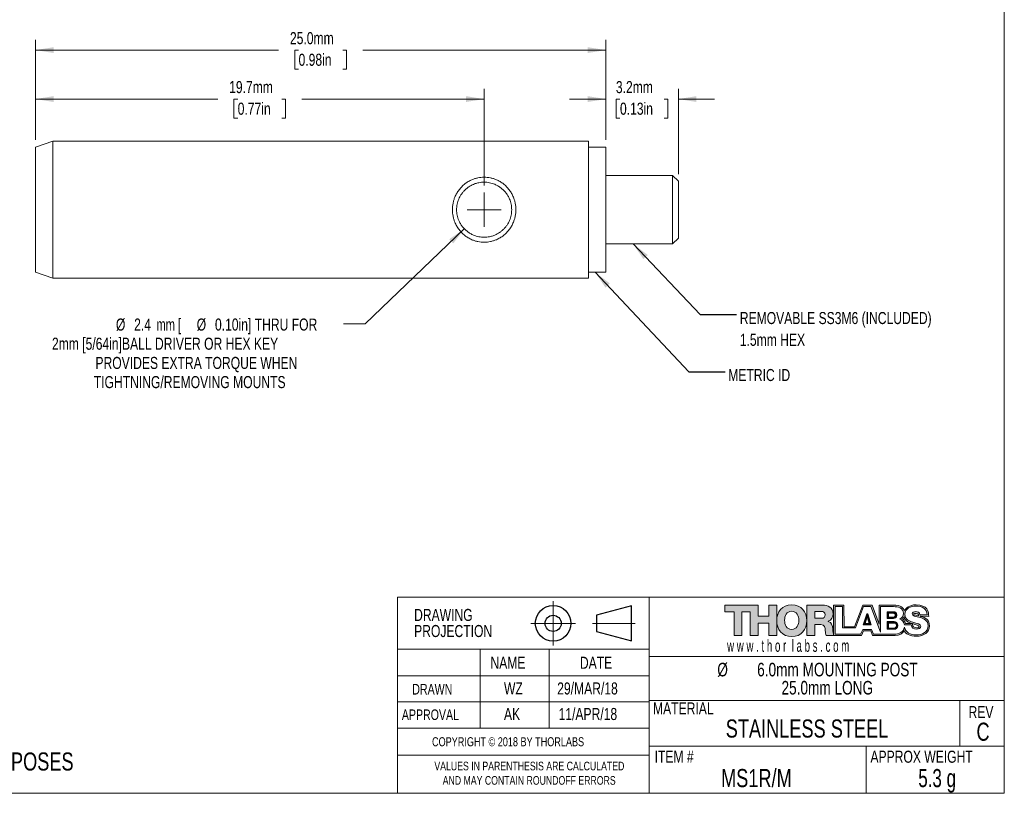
# Model space of a CAD drawing. Header units: millimetres. Extents: x 2 to 278, y 1 to 215.
# Tile 2 of 3: x 105 to 278, y 1 to 137. Entities that reach past the tile are written whole.
import ezdxf

# ---------------------------------------------------------------- set-up
doc = ezdxf.new("R2010")
doc.units = ezdxf.units.MM
doc.header["$PDSIZE"] = -1
doc.linetypes.add('CENTERX2', pattern=[20.32, 12.7, -2.54, 2.54, -2.54])
doc.styles.add('SLDTEXTSTYLE0', font='TXT', dxfattribs={"width": 0.75})
doc.styles.add('SLDTEXTSTYLE1', font='TXT', dxfattribs={"width": 0.6})
doc.styles.add('SLDTEXTSTYLE2', font='TXT', dxfattribs={"width": 0.7})
doc.styles.add('SLDTEXTSTYLE3', font='TXT', dxfattribs={"width": 0.6875})
doc.dimstyles.new('SLDDIMSTYLE1', dxfattribs={"dimtxt": 0.18, "dimasz": 3.175, "dimexe": 0, "dimexo": 0.0625, "dimgap": 0, "dimtad": 0, "dimtih": 1, "dimtoh": 1, "dimdec": 0, "dimrnd": 1e-09, "dimzin": 0, "dimdsep": 46, "dimtxsty": 'Standard', "dimsah": 1, "dimcen": 0.09, "dimadec": 0, "dimazin": 0, "dimtfac": 3.175, "dimtdec": 0, "dimtofl": 0, "dimtmove": 0, "dimatfit": 3, "dimfxl": 1, "dimfrac": 2, "dimtolj": 1, "dimtzin": 0, "dimarcsym": 0})
doc.dimstyles.new('SLDDIMSTYLE2', dxfattribs={"dimtxt": 2.116667, "dimasz": 3.175, "dimexe": 0, "dimexo": 0.0625, "dimgap": 0.529167, "dimtad": 0, "dimtih": 1, "dimtoh": 1, "dimdec": 1, "dimlfac": 0.25, "dimrnd": 1e-09, "dimzin": 4, "dimdsep": 46, "dimtxsty": 'SLDTEXTSTYLE0', "dimsah": 1, "dimcen": 0.09, "dimadec": 0, "dimazin": 1, "dimtfac": 1, "dimtdec": 1, "dimtofl": 0, "dimtmove": 0, "dimatfit": 3, "dimfxl": 1, "dimfrac": 2, "dimtolj": 1, "dimtzin": 12, "dimarcsym": 0})
doc.dimstyles.new('SLDDIMSTYLE3', dxfattribs={"dimtxt": 2.116667, "dimasz": 3.175, "dimexe": 0, "dimexo": 0.0625, "dimgap": 0.529167, "dimtad": 0, "dimtih": 1, "dimtoh": 1, "dimdec": 1, "dimlfac": 0.25, "dimrnd": 1e-09, "dimzin": 12, "dimdsep": 46, "dimtxsty": 'SLDTEXTSTYLE0', "dimsah": 1, "dimcen": 0.09, "dimadec": 0, "dimazin": 3, "dimtfac": 1, "dimtdec": 1, "dimtofl": 0, "dimtmove": 0, "dimatfit": 3, "dimfxl": 1, "dimfrac": 2, "dimtolj": 1, "dimtzin": 12, "dimarcsym": 0})
doc.dimstyles.new('SLDDIMSTYLE4', dxfattribs={"dimtxt": 2.116667, "dimasz": 3.175, "dimexe": 0, "dimexo": 0.0625, "dimgap": 0.529167, "dimtad": 0, "dimtih": 1, "dimtoh": 1, "dimdec": 1, "dimlfac": 0.25, "dimrnd": 1e-09, "dimzin": 12, "dimdsep": 46, "dimtxsty": 'SLDTEXTSTYLE0', "dimsah": 1, "dimcen": 0.09, "dimadec": 0, "dimazin": 3, "dimtfac": 1, "dimtdec": 1, "dimtmove": 0, "dimatfit": 0, "dimfxl": 1, "dimfrac": 2, "dimtolj": 1, "dimtzin": 12, "dimarcsym": 0})
doc.dimstyles.new('SLDDIMSTYLE5', dxfattribs={"dimtxt": 2.116667, "dimasz": 3.175, "dimexe": 0, "dimexo": 0.0625, "dimgap": 0.529167, "dimtad": 0, "dimtih": 1, "dimtoh": 1, "dimdec": 1, "dimlfac": 0.25, "dimrnd": 1e-09, "dimzin": 12, "dimdsep": 46, "dimtxsty": 'SLDTEXTSTYLE0', "dimsah": 1, "dimcen": 0, "dimadec": 0, "dimazin": 3, "dimtfac": 1, "dimtdec": 1, "dimtofl": 0, "dimtmove": 0, "dimatfit": 3, "dimfxl": 1, "dimfrac": 2, "dimtolj": 1, "dimtzin": 12, "dimarcsym": 0})

# ---------------------------------------------------------------- blocks, each defined once
blk = doc.blocks.new('THORLABS LOGO1')
at = {"linetype": 'Continuous'}
blk.add_hatch(color=7, dxfattribs=at).paths.add_polyline_path([(53.56, 28.7), (47.97, 28.7), (47.97, 45.26), (42.18, 45.26), (42.18, 28.7), (36.6, 28.7), (36.6, 45.26), (30.2, 45.26), (30.2, 50.05), (53.56, 50.05), (53.56, 42.27), (60.91, 42.27), (60.91, 50.05), (66.5, 50.05), (66.5, 28.7), (60.91, 28.7), (60.91, 37.49), (53.56, 37.49)], flags=0)
h = blk.add_hatch(color=7, dxfattribs=at)
edge = h.paths.add_edge_path(flags=0)
edge.add_spline(control_points=[(77.03, 50.19), (83.78, 50.2), (87.6, 45.28), (87.61, 39.09), (87.62, 32.9), (83.82, 27.96), (77.07, 27.95)], knot_values=[0, 0, 0, 0, 1, 1, 1, 2, 2, 2, 2], weights=[1, 1, 1, 1, 1, 1, 1], degree=3, periodic=0)
edge.add_spline(control_points=[(77.07, 27.95), (70.31, 27.96), (66.51, 32.9), (66.52, 39.09), (66.52, 39.1), (66.52, 39.11), (66.52, 39.13)], knot_values=[2, 2, 2, 2, 3, 3, 3, 3.002118, 3.002118, 3.002118, 3.002118], weights=[1, 1, 1, 1, 1, 1, 1], degree=3, periodic=0)
edge.add_spline(control_points=[(66.52, 39.13), (66.52, 45.27), (70.31, 50.18), (77.03, 50.19)], knot_values=[3.002118, 3.002118, 3.002118, 3.002118, 4, 4, 4, 4], weights=[1, 1, 1, 1], degree=3, periodic=0)
edge = h.paths.add_edge_path(flags=0)
edge.add_spline(control_points=[(77.03, 45.73), (73.43, 45.73), (72.05, 42.56), (72.05, 39.39)], knot_values=[2, 2, 2, 2, 3, 3, 3, 3], weights=[1, 1, 1, 1], degree=3, periodic=0)
edge.add_spline(control_points=[(72.05, 39.39), (72.05, 36.23), (73.43, 33.06), (77.03, 33.06)], knot_values=[3, 3, 3, 3, 4, 4, 4, 4], weights=[1, 1, 1, 1], degree=3, periodic=0)
edge.add_spline(control_points=[(77.03, 33.06), (80.64, 33.06), (82.02, 36.23), (82.02, 39.39)], knot_values=[0, 0, 0, 0, 1, 1, 1, 1], weights=[1, 1, 1, 1], degree=3, periodic=0)
edge.add_spline(control_points=[(82.02, 39.39), (82.02, 42.56), (80.64, 45.73), (77.03, 45.73)], knot_values=[1, 1, 1, 1, 2, 2, 2, 2], weights=[1, 1, 1, 1], degree=3, periodic=0)
h = blk.add_hatch(color=7, dxfattribs=at)
edge = h.paths.add_edge_path(flags=0)
edge.add_line((106.37, 29.72), (106.37, 28.7))
edge.add_line((106.37, 28.7), (101.19, 28.7))
edge.add_spline(control_points=[(101.19, 28.7), (100.71, 29.42), (100.62, 31.51), (100.56, 32.11)], knot_values=[7, 7, 7, 7, 8, 8, 8, 8], weights=[1, 1, 1, 1], degree=3, periodic=0)
edge.add_spline(control_points=[(100.56, 32.11), (100.41, 34.26), (100.05, 36.47), (97.44, 36.47)], knot_values=[8, 8, 8, 8, 9, 9, 9, 9], weights=[1, 1, 1, 1], degree=3, periodic=0)
edge.add_line((97.44, 36.47), (93.21, 36.47))
edge.add_line((93.21, 36.47), (93.21, 28.7))
edge.add_line((93.21, 28.7), (87.62, 28.7))
edge.add_line((87.62, 28.7), (87.62, 50.05))
edge.add_line((87.62, 50.05), (98.55, 50.05))
edge.add_spline(control_points=[(98.55, 50.05), (102.33, 50.05), (106.06, 48.34), (106.06, 44.04)], knot_values=[1, 1, 1, 1, 2, 2, 2, 2], weights=[1, 1, 1, 1], degree=3, periodic=0)
edge.add_spline(control_points=[(106.06, 44.04), (106.06, 41.73), (104.95, 39.55), (102.69, 38.69)], knot_values=[2, 2, 2, 2, 3, 3, 3, 3], weights=[1, 1, 1, 1], degree=3, periodic=0)
edge.add_line((102.69, 38.69), (102.69, 38.63))
edge.add_spline(control_points=[(102.69, 38.63), (104.98, 38.09), (105.64, 35.55), (105.82, 33.51)], knot_values=[4, 4, 4, 4, 5, 5, 5, 5], weights=[1, 1, 1, 1], degree=3, periodic=0)
edge.add_spline(control_points=[(105.82, 33.51), (105.88, 32.85), (106, 30.96), (106.37, 29.72)], knot_values=[5, 5, 5, 5, 5.740443, 5.740443, 5.740443, 5.740443], weights=[1, 1, 1, 1], degree=3, periodic=0)
edge = h.paths.add_edge_path(flags=0)
edge.add_line((97.65, 45.61), (93.21, 45.61))
edge.add_line((93.21, 45.61), (93.21, 40.8))
edge.add_line((93.21, 40.8), (97.89, 40.8))
edge.add_spline(control_points=[(97.89, 40.8), (99.57, 40.8), (100.47, 41.7), (100.47, 43.31)], knot_values=[1, 1, 1, 1, 2, 2, 2, 2], weights=[1, 1, 1, 1], degree=3, periodic=0)
edge.add_spline(control_points=[(100.47, 43.31), (100.47, 44.9), (99.21, 45.61), (97.65, 45.61)], knot_values=[2, 2, 2, 2, 3, 3, 3, 3], weights=[1, 1, 1, 1], degree=3, periodic=0)
h = blk.add_hatch(color=7, dxfattribs=at)
edge = h.paths.add_edge_path(flags=0)
edge.add_spline(control_points=[(149.68, 28.76), (152.52, 28.81), (155.17, 30.16), (155.98, 32.14)], knot_values=[19, 19, 19, 19, 20, 20, 20, 20], weights=[1, 1, 1, 1], degree=3, periodic=0)
edge.add_spline(control_points=[(155.98, 32.14), (156.75, 30.16), (159.42, 28.16), (164.59, 28.16)], knot_values=[20, 20, 20, 20, 21, 21, 21, 21], weights=[1, 1, 1, 1], degree=3, periodic=0)
edge.add_spline(control_points=[(164.59, 28.16), (169.77, 28.16), (173.62, 31.31), (173.62, 35.45)], knot_values=[21, 21, 21, 21, 22, 22, 22, 22], weights=[1, 1, 1, 1], degree=3, periodic=0)
edge.add_spline(control_points=[(173.62, 35.45), (173.62, 39.66), (171.19, 41.16), (167.34, 42.17)], knot_values=[22, 22, 22, 22, 23, 23, 23, 23], weights=[1, 1, 1, 1], degree=3, periodic=0)
edge.add_spline(control_points=[(167.34, 42.17), (167.28, 42.18), (167.24, 42.2), (167.19, 42.21)], knot_values=[0, 0, 0, 0, 1, 1, 1, 1], weights=[1, 1, 1, 1], degree=3, periodic=0)
edge.add_line((167.19, 42.21), (173.07, 42.17))
edge.add_spline(control_points=[(173.07, 42.17), (173.07, 45.27), (172.46, 50.25), (164.19, 50.25)], knot_values=[2, 2, 2, 2, 3, 3, 3, 3], weights=[1, 1, 1, 1], degree=3, periodic=0)
edge.add_spline(control_points=[(164.19, 50.25), (159.36, 50.25), (156.98, 47.9), (156.02, 46.19)], knot_values=[3, 3, 3, 3, 4, 4, 4, 4], weights=[1, 1, 1, 1], degree=3, periodic=0)
edge.add_spline(control_points=[(156.02, 46.19), (155.12, 47.9), (154.59, 50.05), (147.73, 50.05)], knot_values=[4, 4, 4, 4, 5, 5, 5, 5], weights=[1, 1, 1, 1], degree=3, periodic=0)
edge.add_line((147.73, 50.05), (138.3, 50.05))
edge.add_line((138.3, 50.05), (138.3, 36.75))
edge.add_line((138.3, 36.75), (133.38, 50.05))
edge.add_line((133.38, 50.05), (126.78, 50.05))
edge.add_line((126.78, 50.05), (121.04, 34.84))
edge.add_line((121.04, 34.84), (113.73, 34.79))
edge.add_line((113.73, 34.79), (113.64, 50.05))
edge.add_line((113.64, 50.05), (106.38, 50.05))
edge.add_line((106.38, 50.05), (106.37, 28.7))
edge.add_line((106.37, 28.7), (126.07, 28.76))
edge.add_line((126.07, 28.76), (127.34, 31.91))
edge.add_line((127.34, 31.91), (132.52, 31.91))
edge.add_line((132.52, 31.91), (133.73, 28.76))
edge.add_line((133.73, 28.76), (149.68, 28.76))
edge = h.paths.add_edge_path(flags=0)
edge.add_spline(control_points=[(164.24, 44.24), (165.39, 44.21), (165.75, 43.97), (165.86, 43.28)], knot_values=[2, 2, 2, 2, 3, 3, 3, 3], weights=[1, 1, 1, 1], degree=3, periodic=0)
edge.add_spline(control_points=[(165.86, 43.28), (165.91, 43), (165.91, 42.83), (165.91, 42.47)], knot_values=[3, 3, 3, 3, 4, 4, 4, 4], weights=[1, 1, 1, 1], degree=3, periodic=0)
edge.add_spline(control_points=[(165.91, 42.47), (163.24, 43.15), (162.51, 43.26), (162.51, 43.83)], knot_values=[0, 0, 0, 0, 1, 1, 1, 1], weights=[1, 1, 1, 1], degree=3, periodic=0)
edge.add_spline(control_points=[(162.51, 43.83), (162.51, 44.09), (163.68, 44.26), (164.24, 44.24)], knot_values=[1, 1, 1, 1, 2, 2, 2, 2], weights=[1, 1, 1, 1], degree=3, periodic=0)
edge = h.paths.add_edge_path(flags=0)
edge.add_spline(control_points=[(166.33, 35.1), (166.09, 34.16), (165.4, 33.89), (163.61, 34.38)], knot_values=[4, 4, 4, 4, 5, 5, 5, 5], weights=[1, 1, 1, 1], degree=3, periodic=0)
edge.add_spline(control_points=[(163.61, 34.38), (161.73, 34.9), (161.7, 35.93), (161.7, 37.09)], knot_values=[5, 5, 5, 5, 6, 6, 6, 6], weights=[1, 1, 1, 1], degree=3, periodic=0)
edge.add_spline(control_points=[(161.7, 37.09), (164.07, 36.41), (166.45, 35.6), (166.33, 35.1)], knot_values=[3, 3, 3, 3, 4, 4, 4, 4], weights=[1, 1, 1, 1], degree=3, periodic=0)
edge = h.paths.add_edge_path(flags=0)
edge.add_spline(control_points=[(148.33, 48.99), (151.65, 49.04), (155.3, 48.18), (155.3, 44.17)], knot_values=[16, 16, 16, 16, 17, 17, 17, 17], weights=[1, 1, 1, 1], degree=3, periodic=0)
edge.add_spline(control_points=[(155.3, 44.17), (155.3, 42.45), (154.27, 41.05), (152.76, 40.3)], knot_values=[17, 17, 17, 17, 18, 18, 18, 18], weights=[1, 1, 1, 1], degree=3, periodic=0)
edge.add_spline(control_points=[(152.76, 40.3), (154.66, 39.75), (155.88, 38.19), (156.06, 36.23)], knot_values=[18, 18, 18, 18, 19, 19, 19, 19], weights=[1, 1, 1, 1], degree=3, periodic=0)
edge.add_line((156.06, 36.23), (160.86, 36.23))
edge.add_spline(control_points=[(160.86, 36.23), (160.97, 33.97), (162.37, 33.25), (164.51, 33.25)], knot_values=[20, 20, 20, 20, 21, 21, 21, 21], weights=[1, 1, 1, 1], degree=3, periodic=0)
edge.add_spline(control_points=[(164.51, 33.25), (166.02, 33.25), (167.59, 33.79), (167.59, 35.21)], knot_values=[21, 21, 21, 21, 22, 22, 22, 22], weights=[1, 1, 1, 1], degree=3, periodic=0)
edge.add_spline(control_points=[(167.59, 35.21), (167.59, 36.91), (164.83, 37.23), (162.05, 38.01)], knot_values=[22, 22, 22, 22, 23, 23, 23, 23], weights=[1, 1, 1, 1], degree=3, periodic=0)
edge.add_spline(control_points=[(162.05, 38.01), (159.29, 38.79), (156.4, 40.03), (156.4, 43.55)], knot_values=[23, 23, 23, 23, 24, 24, 24, 24], weights=[1, 1, 1, 1], degree=3, periodic=0)
edge.add_spline(control_points=[(156.4, 43.55), (156.4, 47.75), (160.64, 49.39), (164.26, 49.39)], knot_values=[24, 24, 24, 24, 25, 25, 25, 25], weights=[1, 1, 1, 1], degree=3, periodic=0)
edge.add_spline(control_points=[(164.26, 49.39), (168.1, 49.39), (171.97, 47.54), (171.99, 43.2)], knot_values=[25, 25, 25, 25, 26, 26, 26, 26], weights=[1, 1, 1, 1], degree=3, periodic=0)
edge.add_line((171.99, 43.2), (166.97, 43.2))
edge.add_spline(control_points=[(166.97, 43.2), (167.05, 44.95), (165.4, 45.52), (163.86, 45.52)], knot_values=[27, 27, 27, 27, 28, 28, 28, 28], weights=[1, 1, 1, 1], degree=3, periodic=0)
edge.add_spline(control_points=[(163.86, 45.52), (162.78, 45.52), (161.43, 45.14), (161.43, 43.88)], knot_values=[28, 28, 28, 28, 29, 29, 29, 29], weights=[1, 1, 1, 1], degree=3, periodic=0)
edge.add_spline(control_points=[(161.43, 43.88), (161.43, 42.4), (164.21, 42.13), (167.02, 41.35)], knot_values=[29, 29, 29, 29, 30, 30, 30, 30], weights=[1, 1, 1, 1], degree=3, periodic=0)
edge.add_spline(control_points=[(167.02, 41.35), (169.8, 40.57), (172.61, 39.27), (172.61, 35.8)], knot_values=[30, 30, 30, 30, 31, 31, 31, 31], weights=[1, 1, 1, 1], degree=3, periodic=0)
edge.add_spline(control_points=[(172.61, 35.8), (172.61, 30.93), (168.45, 29.12), (164.21, 29.12)], knot_values=[31, 31, 31, 31, 32, 32, 32, 32], weights=[1, 1, 1, 1], degree=3, periodic=0)
edge.add_spline(control_points=[(164.21, 29.12), (160.29, 29.12), (156.78, 30.89), (156, 34.65)], knot_values=[0, 0, 0, 0, 1, 1, 1, 1], weights=[1, 1, 1, 1], degree=3, periodic=0)
edge.add_spline(control_points=[(156, 34.65), (155.49, 30.98), (152.35, 29.7), (148.57, 29.7)], knot_values=[1, 1, 1, 1, 2, 2, 2, 2], weights=[1, 1, 1, 1], degree=3, periodic=0)
edge.add_line((148.57, 29.7), (134.47, 29.7))
edge.add_line((134.47, 29.7), (133.03, 32.97))
edge.add_line((133.03, 32.97), (126.8, 32.97))
edge.add_line((126.8, 32.97), (125.34, 29.72))
edge.add_line((125.34, 29.72), (107.51, 29.72))
edge.add_line((107.51, 29.72), (107.51, 48.99))
edge.add_line((107.51, 48.99), (112.53, 48.99))
edge.add_line((112.53, 48.99), (112.53, 34.08))
edge.add_line((112.53, 34.08), (121.78, 34.08))
edge.add_line((121.78, 34.08), (127.39, 48.99))
edge.add_line((127.39, 48.99), (132.5, 48.99))
edge.add_line((132.5, 48.99), (139.3, 31.03))
edge.add_line((139.3, 31.03), (139.3, 48.99))
edge.add_line((139.3, 48.99), (148.33, 48.99))
edge = h.paths.add_edge_path(flags=0)
edge.add_spline(control_points=[(156.71, 37.13), (156.71, 38.59), (155.45, 39.85), (154.65, 40.38)], knot_values=[8, 8, 8, 8, 9, 9, 9, 9], weights=[1, 1, 1, 1], degree=3, periodic=0)
edge.add_spline(control_points=[(154.65, 40.38), (155.05, 40.84), (155.65, 41.31), (155.85, 42.11)], knot_values=[9, 9, 9, 9, 10, 10, 10, 10], weights=[1, 1, 1, 1], degree=3, periodic=0)
edge.add_spline(control_points=[(155.85, 42.11), (155.85, 39.85), (157.97, 38.12), (160.63, 37.39)], knot_values=[10, 10, 10, 10, 11, 11, 11, 11], weights=[1, 1, 1, 1], degree=3, periodic=0)
edge.add_spline(control_points=[(160.63, 37.39), (160.94, 37.31), (161.26, 37.22), (161.57, 37.13)], knot_values=[0, 0, 0, 0, 1, 1, 1, 1], weights=[1, 1, 1, 1], degree=3, periodic=0)
edge.add_line((161.57, 37.13), (156.71, 37.13))
h = blk.add_hatch(color=7, dxfattribs=at)
h.paths.add_polyline_path([(130.37, 43.91), (132.81, 36.2), (127.07, 36.2), (129.59, 43.91)], flags=0)
h.paths.add_polyline_path([(128.42, 37.23), (131.39, 37.23), (129.93, 41.88)], flags=0)
h = blk.add_hatch(color=7, dxfattribs=at)
edge = h.paths.add_edge_path(flags=0)
edge.add_spline(control_points=[(150.72, 43.01), (150.72, 41.27), (149.35, 40.69), (148.36, 40.69)], knot_values=[2, 2, 2, 2, 3, 3, 3, 3], weights=[1, 1, 1, 1], degree=3, periodic=0)
edge.add_line((148.36, 40.69), (143.88, 40.69))
edge.add_line((143.88, 40.69), (143.88, 45.36))
edge.add_line((143.88, 45.36), (148.36, 45.36))
edge.add_spline(control_points=[(148.36, 45.36), (149.57, 45.36), (150.72, 44.78), (150.72, 43.01)], knot_values=[1, 1, 1, 1, 2, 2, 2, 2], weights=[1, 1, 1, 1], degree=3, periodic=0)
edge = h.paths.add_edge_path(flags=0)
edge.add_line((144.86, 44.33), (144.86, 41.64))
edge.add_line((144.86, 41.64), (147.98, 41.64))
edge.add_spline(control_points=[(147.98, 41.64), (148.68, 41.64), (149.63, 41.97), (149.63, 42.98)], knot_values=[2, 2, 2, 2, 3, 3, 3, 3], weights=[1, 1, 1, 1], degree=3, periodic=0)
edge.add_spline(control_points=[(149.63, 42.98), (149.63, 44), (148.83, 44.33), (147.98, 44.33)], knot_values=[3, 3, 3, 3, 4, 4, 4, 4], weights=[1, 1, 1, 1], degree=3, periodic=0)
edge.add_line((147.98, 44.33), (144.86, 44.33))
h = blk.add_hatch(color=7, dxfattribs=at)
edge = h.paths.add_edge_path(flags=0)
edge.add_spline(control_points=[(151.47, 35.75), (151.47, 33.75), (149.96, 33.08), (148.85, 33.08)], knot_values=[2, 2, 2, 2, 3, 3, 3, 3], weights=[1, 1, 1, 1], degree=3, periodic=0)
edge.add_line((148.85, 33.08), (143.88, 33.08))
edge.add_line((143.88, 33.08), (143.88, 38.46))
edge.add_line((143.88, 38.46), (148.85, 38.46))
edge.add_spline(control_points=[(148.85, 38.46), (150.2, 38.46), (151.47, 37.79), (151.47, 35.75)], knot_values=[1, 1, 1, 1, 2, 2, 2, 2], weights=[1, 1, 1, 1], degree=3, periodic=0)
edge = h.paths.add_edge_path(flags=0)
edge.add_line((144.84, 34), (148.57, 34))
edge.add_spline(control_points=[(148.57, 34), (149.4, 34), (150.53, 34.43), (150.53, 35.71)], knot_values=[2, 2, 2, 2, 3, 3, 3, 3], weights=[1, 1, 1, 1], degree=3, periodic=0)
edge.add_spline(control_points=[(150.53, 35.71), (150.53, 37.03), (149.58, 37.46), (148.57, 37.46)], knot_values=[3, 3, 3, 3, 4, 4, 4, 4], weights=[1, 1, 1, 1], degree=3, periodic=0)
edge.add_line((148.57, 37.46), (144.84, 37.46))
edge.add_line((144.84, 37.46), (144.84, 34))
at = {"color": 7, "linetype": 'Continuous', "lineweight": 0}
for p, q in [((30.2, 45.26), (30.2, 50.05)), ((30.2, 50.05), (53.56, 50.05)), ((53.56, 50.05), (53.56, 42.27)), ((60.91, 42.27), (60.91, 50.05)), ((60.91, 50.05), (66.5, 50.05)), ((66.5, 50.05), (66.5, 28.7)), ((87.62, 50.05), (98.55, 50.05)), ((87.62, 28.7), (87.62, 50.05)), ((106.38, 50.05), (106.37, 28.7)), ((113.64, 50.05), (106.38, 50.05)), ((107.51, 29.72), (107.51, 48.99)), ((107.51, 48.99), (112.53, 48.99)), ((112.53, 48.99), (112.53, 34.08)), ((113.73, 34.79), (113.64, 50.05)), ((126.78, 50.05), (121.04, 34.84)), ((121.78, 34.08), (127.39, 48.99)), ((133.38, 50.05), (126.78, 50.05)), ((127.39, 48.99), (132.5, 48.99)), ((132.5, 48.99), (139.3, 31.03)), ((138.3, 36.75), (133.38, 50.05)), ((147.73, 50.05), (138.3, 50.05)), ((138.3, 50.05), (138.3, 36.75)), ((139.3, 31.03), (139.3, 48.99)), ((139.3, 48.99), (148.33, 48.99)), ((36.6, 45.26), (30.2, 45.26)), ((36.6, 28.7), (36.6, 45.26)), ((47.97, 45.26), (42.18, 45.26)), ((42.18, 45.26), (42.18, 28.7)), ((47.97, 28.7), (47.97, 45.26)), ((53.56, 42.27), (60.91, 42.27)), ((97.65, 45.61), (93.21, 45.61)), ((93.21, 45.61), (93.21, 40.8)), ((127.07, 36.2), (129.59, 43.91)), ((129.93, 41.88), (128.42, 37.23)), ((129.59, 43.91), (130.37, 43.91)), ((131.39, 37.23), (129.93, 41.88)), ((130.37, 43.91), (132.81, 36.2)), ((143.88, 45.36), (148.36, 45.36)), ((143.88, 40.69), (143.88, 45.36)), ((144.86, 44.33), (144.86, 41.64)), ((147.98, 44.33), (144.86, 44.33)), ((144.86, 41.64), (147.98, 41.64)), ((171.99, 43.2), (166.97, 43.2)), ((167.19, 42.21), (173.07, 42.17)), ((60.91, 37.49), (53.56, 37.49)), ((53.56, 37.49), (53.56, 28.7)), ((60.91, 28.7), (60.91, 37.49)), ((93.21, 40.8), (97.89, 40.8)), ((97.44, 36.47), (93.21, 36.47)), ((93.21, 36.47), (93.21, 28.7)), ((102.69, 38.69), (102.69, 38.63)), ((121.04, 34.84), (113.73, 34.79)), ((132.81, 36.2), (127.07, 36.2)), ((128.42, 37.23), (131.39, 37.23)), ((148.36, 40.69), (143.88, 40.69)), ((143.88, 38.46), (148.85, 38.46)), ((143.88, 33.08), (143.88, 38.46)), ((144.84, 37.46), (144.84, 34)), ((148.57, 37.46), (144.84, 37.46)), ((156.06, 36.23), (160.86, 36.23)), ((161.57, 37.13), (156.71, 37.13)), ((42.18, 28.7), (36.6, 28.7)), ((53.56, 28.7), (47.97, 28.7)), ((66.5, 28.7), (60.91, 28.7)), ((93.21, 28.7), (87.62, 28.7)), ((106.37, 28.7), (101.19, 28.7)), ((106.37, 29.72), (106.37, 28.7)), ((106.37, 28.7), (126.07, 28.76)), ((125.34, 29.72), (107.51, 29.72)), ((112.53, 34.08), (121.78, 34.08)), ((126.8, 32.97), (125.34, 29.72)), ((126.07, 28.76), (127.34, 31.91)), ((133.03, 32.97), (126.8, 32.97)), ((127.34, 31.91), (132.52, 31.91)), ((132.52, 31.91), (133.73, 28.76)), ((134.47, 29.7), (133.03, 32.97)), ((133.73, 28.76), (149.68, 28.76)), ((148.57, 29.7), (134.47, 29.7)), ((148.85, 33.08), (143.88, 33.08)), ((144.84, 34), (148.57, 34))]:
    blk.add_line(p, q, dxfattribs=at)
at = {"color": 8, "linetype": 'Continuous', "lineweight": 0}
for points in [[(66.52, 39.13), (66.52, 45.27), (70.31, 50.18), (77.03, 50.19)], [(98.55, 50.05), (102.33, 50.05), (106.06, 48.34), (106.06, 44.04)], [(156.02, 46.19), (155.12, 47.9), (154.59, 50.05), (147.73, 50.05)], [(148.33, 48.99), (151.65, 49.04), (155.3, 48.18), (155.3, 44.17)], [(164.19, 50.25), (159.36, 50.25), (156.98, 47.9), (156.02, 46.19)], [(156.4, 43.55), (156.4, 47.75), (160.64, 49.39), (164.26, 49.39)], [(173.07, 42.17), (173.07, 45.27), (172.46, 50.25), (164.19, 50.25)], [(164.26, 49.39), (168.1, 49.39), (171.97, 47.54), (171.99, 43.2)], [(77.03, 45.73), (73.43, 45.73), (72.05, 42.56), (72.05, 39.39)], [(82.02, 39.39), (82.02, 42.56), (80.64, 45.73), (77.03, 45.73)], [(100.47, 43.31), (100.47, 44.9), (99.21, 45.61), (97.65, 45.61)], [(97.89, 40.8), (99.57, 40.8), (100.47, 41.7), (100.47, 43.31)], [(106.06, 44.04), (106.06, 41.73), (104.95, 39.55), (102.69, 38.69)], [(149.63, 42.98), (149.63, 44), (148.83, 44.33), (147.98, 44.33)], [(147.98, 41.64), (148.68, 41.64), (149.63, 41.97), (149.63, 42.98)], [(148.36, 45.36), (149.57, 45.36), (150.72, 44.78), (150.72, 43.01)], [(150.72, 43.01), (150.72, 41.27), (149.35, 40.69), (148.36, 40.69)], [(155.3, 44.17), (155.3, 42.45), (154.27, 41.05), (152.76, 40.3)], [(154.65, 40.38), (155.05, 40.84), (155.65, 41.31), (155.85, 42.11)], [(155.85, 42.11), (155.85, 39.85), (157.97, 38.12), (160.63, 37.39)], [(162.05, 38.01), (159.29, 38.79), (156.4, 40.03), (156.4, 43.55)], [(163.86, 45.52), (162.78, 45.52), (161.43, 45.14), (161.43, 43.88)], [(161.43, 43.88), (161.43, 42.4), (164.21, 42.13), (167.02, 41.35)], [(162.51, 43.83), (162.51, 44.09), (163.68, 44.26), (164.24, 44.24)], [(165.91, 42.47), (163.24, 43.15), (162.51, 43.26), (162.51, 43.83)], [(166.97, 43.2), (167.05, 44.95), (165.4, 45.52), (163.86, 45.52)], [(164.24, 44.24), (165.39, 44.21), (165.75, 43.97), (165.86, 43.28)], [(165.86, 43.28), (165.91, 43), (165.91, 42.83), (165.91, 42.47)], [(167.34, 42.17), (167.28, 42.18), (167.24, 42.2), (167.19, 42.21)], [(173.62, 35.45), (173.62, 39.66), (171.19, 41.16), (167.34, 42.17)], [(72.05, 39.39), (72.05, 36.23), (73.43, 33.06), (77.03, 33.06)], [(77.03, 33.06), (80.64, 33.06), (82.02, 36.23), (82.02, 39.39)], [(100.56, 32.11), (100.41, 34.26), (100.05, 36.47), (97.44, 36.47)], [(102.69, 38.63), (104.98, 38.09), (105.64, 35.55), (105.82, 33.51)], [(150.53, 35.71), (150.53, 37.03), (149.58, 37.46), (148.57, 37.46)], [(148.57, 34), (149.4, 34), (150.53, 34.43), (150.53, 35.71)], [(156, 34.65), (155.49, 30.98), (152.35, 29.7), (148.57, 29.7)], [(148.85, 38.46), (150.2, 38.46), (151.47, 37.79), (151.47, 35.75)], [(151.47, 35.75), (151.47, 33.75), (149.96, 33.08), (148.85, 33.08)], [(152.76, 40.3), (154.66, 39.75), (155.88, 38.19), (156.06, 36.23)], [(156.71, 37.13), (156.71, 38.59), (155.45, 39.85), (154.65, 40.38)], [(164.21, 29.12), (160.29, 29.12), (156.78, 30.89), (156, 34.65)], [(160.63, 37.39), (160.94, 37.31), (161.26, 37.22), (161.57, 37.13)], [(160.86, 36.23), (160.97, 33.97), (162.37, 33.25), (164.51, 33.25)], [(161.7, 37.09), (164.07, 36.41), (166.45, 35.6), (166.33, 35.1)], [(163.61, 34.38), (161.73, 34.9), (161.7, 35.93), (161.7, 37.09)], [(167.59, 35.21), (167.59, 36.91), (164.83, 37.23), (162.05, 38.01)], [(166.33, 35.1), (166.09, 34.16), (165.4, 33.89), (163.61, 34.38)], [(172.61, 35.8), (172.61, 30.93), (168.45, 29.12), (164.21, 29.12)], [(164.51, 33.25), (166.02, 33.25), (167.59, 33.79), (167.59, 35.21)], [(164.59, 28.16), (169.77, 28.16), (173.62, 31.31), (173.62, 35.45)], [(167.02, 41.35), (169.8, 40.57), (172.61, 39.27), (172.61, 35.8)], [(101.19, 28.7), (100.71, 29.42), (100.62, 31.51), (100.56, 32.11)], [(105.82, 33.51), (105.88, 32.85), (106, 30.96), (106.37, 29.72)], [(149.68, 28.76), (152.52, 28.81), (155.17, 30.16), (155.98, 32.14)], [(155.98, 32.14), (156.75, 30.16), (159.42, 28.16), (164.59, 28.16)]]:
    blk.add_open_spline(points, degree=3, dxfattribs=at)
for points, knots in [([(77.03, 50.19), (83.78, 50.2), (87.6, 45.28), (87.61, 39.09), (87.62, 32.9), (83.82, 27.96), (77.07, 27.95)], [0, 0, 0, 0, 1, 1, 1, 2, 2, 2, 2]), ([(77.07, 27.95), (70.31, 27.96), (66.51, 32.9), (66.52, 39.09), (66.52, 39.1), (66.52, 39.11), (66.52, 39.13)], [2, 2, 2, 2, 3, 3, 3, 3.002118, 3.002118, 3.002118, 3.002118])]:
    blk.add_open_spline(points, degree=3, knots=knots, dxfattribs=at)
blk = doc.blocks.new('Third Angle Projection Block')
at = {"color": 7, "linetype": 'CENTERX2', "lineweight": 0}
for p, q in [((101.48, 23.81), (101.48, 14.07)), ((96.6, 18.94), (106.35, 18.94)), ((110.14, 18.94), (119.45, 18.94))]:
    blk.add_line(p, q, dxfattribs=at)
at = {"color": 7, "linetype": 'Continuous', "lineweight": 30}
for p, q in [((118.62, 22.75), (111, 20.71)), ((118.62, 15.13), (118.62, 22.75)), ((111, 20.71), (111, 17.17)), ((111, 17.17), (118.62, 15.13))]:
    blk.add_line(p, q, dxfattribs=at)
for radius in [3.9, 1.77]:
    blk.add_circle((101.48, 18.94), radius, dxfattribs=at)
at = {"color": 7, "linetype": 'Continuous', "lineweight": 0}
blk.add_point((101.48, 18.94), dxfattribs=at)
blk = doc.blocks.new('SW_NOTE_0')
at = {"color": 0, "linetype": 'Continuous', "lineweight": 0, "char_height": 1.524, "attachment_point": 2, "style": 'SLDTEXTSTYLE0'}
for s, insert in [('VALUES IN PARENTHESIS ARE CALCULATED', (19.91, 1.96)), ('AND MAY CONTAIN ROUNDOFF ERRORS', (19.88, -0.56))]:
    blk.add_mtext(s, dxfattribs=dict(at, insert=insert))
blk = doc.blocks.new('SW_NOTE_1')
at = {"color": 0, "linetype": 'Continuous', "lineweight": 0, "char_height": 2.117, "attachment_point": 1, "style": 'SLDTEXTSTYLE0'}
for s, insert in [('DRAWING', (0, 2.73)), ('PROJECTION', (0, -0.09))]:
    blk.add_mtext(s, dxfattribs=dict(at, insert=insert))
blk = doc.blocks.new('SW_NOTE_2')
at = {"color": 0, "linetype": 'Continuous', "lineweight": 0, "char_height": 3.175, "attachment_point": 2, "style": 'SLDTEXTSTYLE0'}
for s, insert in [('FOR INFORMATION ONLY', (25.05, 4.09)), ('NOT FOR MANUFACTURING PURPOSES', (25.38, -0.14))]:
    blk.add_mtext(s, dxfattribs=dict(at, insert=insert))
blk = doc.blocks.new('SW_NOTE_3')
at = {"color": 0, "linetype": 'Continuous', "lineweight": 0, "attachment_point": 2, "style": 'SLDTEXTSTYLE0'}
for s, insert, char_height in [('%%c', (1.71, 3.07), 2.381), ('6.0mm MOUNTING POST', (21.83, 3.07), 2.3813), ('25.0mm LONG', (20.06, -0.11), 2.3813)]:
    blk.add_mtext(s, dxfattribs=dict(at, insert=insert, char_height=char_height))
blk = doc.blocks.new('_D_1')
at = {"color": 7, "linetype": 'Continuous', "lineweight": 0}
for p, q in [((108.19, 115.45), (108.19, 132.97)), ((208.16, 115.45), (208.16, 132.97)), ((108.19, 131.2), (150.8, 131.2)), ((154.3, 131.2), (153.65, 131.2)), ((153.65, 131.2), (153.65, 127.83)), ((162.05, 131.2), (162.7, 131.2)), ((162.7, 131.2), (162.7, 127.83)), ((208.16, 131.2), (165.55, 131.2)), ((153.65, 127.83), (154.3, 127.83)), ((162.7, 127.83), (162.05, 127.83))]:
    blk.add_line(p, q, dxfattribs=at)
for points in [[(108.19, 131.2), (111.36, 130.69), (111.36, 131.7)], [(208.16, 131.2), (204.99, 131.7), (204.99, 130.69)]]:
    blk.add_solid(points, dxfattribs=at)
at = {"color": 7, "linetype": 'Continuous', "lineweight": 0, "char_height": 2.117, "attachment_point": 1, "style": 'SLDTEXTSTYLE0'}
for s, insert in [('25.0mm', (152.79, 134.35)), ('0.98in', (154.3, 130.56))]:
    blk.add_mtext(s, dxfattribs=dict(at, insert=insert))
blk = doc.blocks.new('_D_2')
at = {"color": 7, "linetype": 'Continuous', "lineweight": 0}
for p, q in [((108.19, 115.45), (108.19, 124.39)), ((186.83, 107.48), (186.83, 124.39)), ((108.19, 122.61), (140.14, 122.61)), ((143.63, 122.61), (142.98, 122.61)), ((142.98, 122.61), (142.98, 119.25)), ((151.39, 122.61), (152.03, 122.61)), ((152.03, 122.61), (152.03, 119.25)), ((186.83, 122.61), (154.88, 122.61)), ((142.98, 119.25), (143.63, 119.25)), ((152.03, 119.25), (151.39, 119.25))]:
    blk.add_line(p, q, dxfattribs=at)
for points in [[(108.19, 122.61), (111.36, 122.1), (111.36, 123.12)], [(186.83, 122.61), (183.65, 123.12), (183.65, 122.1)]]:
    blk.add_solid(points, dxfattribs=at)
at = {"color": 7, "linetype": 'Continuous', "lineweight": 0, "char_height": 2.117, "attachment_point": 1, "style": 'SLDTEXTSTYLE0'}
for s, insert in [('19.7mm', (142.13, 125.77)), ('0.77in', (143.63, 121.98))]:
    blk.add_mtext(s, dxfattribs=dict(at, insert=insert))
blk = doc.blocks.new('_D_3')
at = {"color": 7, "linetype": 'Continuous', "lineweight": 0}
for p, q in [((208.16, 115.45), (208.16, 124.39)), ((220.86, 109.46), (220.86, 124.39)), ((208.16, 122.61), (201.81, 122.61)), ((210.63, 122.61), (209.99, 122.61)), ((209.99, 122.61), (209.99, 119.25)), ((218.39, 122.61), (219.03, 122.61)), ((219.03, 122.61), (219.03, 119.25)), ((220.86, 122.61), (227.21, 122.61)), ((209.99, 119.25), (210.63, 119.25)), ((219.03, 119.25), (218.39, 119.25))]:
    blk.add_line(p, q, dxfattribs=at)
for points in [[(208.16, 122.61), (204.99, 123.12), (204.99, 122.1)], [(220.86, 122.61), (224.04, 122.1), (224.04, 123.12)]]:
    blk.add_solid(points, dxfattribs=at)
at = {"color": 7, "linetype": 'Continuous', "lineweight": 0, "char_height": 2.117, "attachment_point": 1, "style": 'SLDTEXTSTYLE0'}
for s, insert in [('3.2mm', (209.91, 125.77)), ('0.13in', (210.63, 121.98))]:
    blk.add_mtext(s, dxfattribs=dict(at, insert=insert))
blk = doc.blocks.new('_D_4')
at = {"color": 7, "linetype": 'Continuous', "lineweight": 0}
for p, q in [((183.35, 99.86), (165.99, 83.17)), ((165.99, 83.17), (162.18, 83.17))]:
    blk.add_line(p, q, dxfattribs=at)
blk.add_solid([(183.35, 99.86), (180.71, 98.03), (181.41, 97.29)], dxfattribs=at)
at = {"color": 7, "linetype": 'Continuous', "lineweight": 0, "attachment_point": 1}
for s, insert, char_height, style in [('%%c', (122.29, 84.13), 2.117, 'SLDTEXTSTYLE0'), ('2.4', (125.48, 84.13), 2.117, 'SLDTEXTSTYLE0'), ('mm [', (129.39, 84.13), 2.117, 'SLDTEXTSTYLE3'), ('%%c', (136.45, 84.13), 2.117, 'SLDTEXTSTYLE0'), ('0.10in] THRU FOR', (139.65, 84.13), 2.1167, 'SLDTEXTSTYLE0'), ('2mm [5/64in]BALL DRIVER OR HEX KEY', (111.08, 80.77), 2.1167, 'SLDTEXTSTYLE0'), ('PROVIDES EXTRA TORQUE WHEN', (118.7, 77.4), 2.1167, 'SLDTEXTSTYLE0'), ('TIGHTNING/REMOVING MOUNTS', (118.41, 74.04), 2.1167, 'SLDTEXTSTYLE0')]:
    blk.add_mtext(s, dxfattribs=dict(at, insert=insert, char_height=char_height, style=style))
blk = doc.blocks.new('SW_NOTE_5')
at = {"color": 0, "linetype": 'Continuous', "lineweight": 0, "attachment_point": 1, "style": 'SLDTEXTSTYLE0'}
for s, insert, char_height in [('REMOVABLE SS3M6 (INCLUDED)', (0.59, 0.42), 2.1167), ('1.5mm HEX', (0.59, -3.4), 2.117)]:
    blk.add_mtext(s, dxfattribs=dict(at, insert=insert, char_height=char_height))
blk = doc.blocks.new('SW_CENTERMARKSYMBOL_1')
at = {"color": 0, "linetype": 'Continuous', "lineweight": 0}
for q in [(0, 3), (-3, 0), (0, -3), (3, 0)]:
    blk.add_line((0, 0), q, dxfattribs=at)

msp = doc.modelspace()

# ---------------------------------------------------------------- linework, layer by layer
at = {"color": 7, "linetype": 'Continuous', "lineweight": 0}
for p, q in [((277.99, 0.9), (277.99, 214.65)), ((111.24, 115.2), (108.19, 114.18)), ((108.19, 114.18), (108.19, 92.23)), ((205.11, 115.2), (111.24, 115.2)), ((111.24, 115.2), (111.24, 91.22)), ((205.11, 115.2), (205.11, 91.22)), ((208.16, 114.18), (205.11, 114.18)), ((208.16, 114.18), (208.16, 92.23)), ((219.85, 109.21), (208.16, 109.21)), ((220.86, 108.19), (219.85, 109.21)), ((219.85, 103.21), (219.85, 109.21)), ((220.86, 108.19), (220.86, 103.21)), ((219.85, 97.21), (219.85, 103.21)), ((220.86, 103.21), (220.86, 98.22)), ((208.16, 97.21), (219.85, 97.21)), ((219.85, 97.21), (220.86, 98.22)), ((108.19, 92.23), (111.24, 91.22)), ((205.11, 92.23), (208.16, 92.23)), ((111.24, 91.22), (205.11, 91.22)), ((277.99, 35.24), (277.99, 50.03)), ((171.63, 7.56), (171.63, 35.24)), ((171.63, 35.24), (215.74, 35.24)), ((215.74, 35.24), (215.74, 0.9)), ((215.74, 35.24), (277.99, 35.24)), ((171.63, 12.3), (171.63, 26.17)), ((171.63, 0.9), (171.63, 26.17)), ((215.74, 26.17), (171.63, 26.17)), ((186.13, 26.17), (186.13, 12.3)), ((198.21, 26.17), (198.21, 12.3)), ((215.74, 24.89), (277.99, 24.89)), ((215.74, 21.49), (171.63, 21.49)), ((215.74, 16.92), (171.63, 16.92)), ((215.74, 17.16), (277.99, 17.16)), ((270.17, 17.16), (270.17, 9.14)), ((215.74, 12.3), (171.63, 12.3)), ((171.63, 12.3), (171.63, 7.56)), ((215.74, 9.14), (277.99, 9.14)), ((253.75, 9.14), (253.75, 0.9)), ((171.63, 7.56), (215.74, 7.56)), ((277.99, 0.9), (1.58, 0.9))]:
    msp.add_line(p, q, dxfattribs=at)
for points, knots in [([(186.83, 108.91), (187.01, 108.9), (187.38, 108.89), (187.93, 108.8), (188.46, 108.66), (189.03, 108.45), (189.63, 108.15), (190.23, 107.74), (190.77, 107.25), (191.24, 106.7), (191.64, 106.08), (191.94, 105.47), (192.15, 104.89), (192.28, 104.34), (192.37, 103.78), (192.4, 103.21), (192.37, 102.65), (192.29, 102.08), (192.15, 101.54), (191.94, 100.95), (191.65, 100.34), (191.24, 99.72), (190.77, 99.17), (190.23, 98.68), (189.63, 98.27), (189.04, 97.97), (188.47, 97.75), (187.93, 97.62), (187.39, 97.53), (186.83, 97.5), (186.28, 97.53), (185.73, 97.61), (185.19, 97.75), (184.62, 97.96), (184.03, 98.27), (183.43, 98.68), (182.89, 99.16), (182.41, 99.72), (182.01, 100.33), (181.71, 100.94), (181.5, 101.53), (181.37, 102.07), (181.29, 102.63), (181.26, 103.2), (181.28, 103.77), (181.37, 104.33), (181.5, 104.88), (181.71, 105.47), (182.01, 106.08), (182.41, 106.7), (182.89, 107.25), (183.43, 107.74), (184.02, 108.15), (184.62, 108.45), (185.19, 108.66), (185.72, 108.8), (186.27, 108.89), (186.64, 108.9), (186.83, 108.91)], [0, 0, 0, 0, 0.015427, 0.0307978, 0.0463068, 0.0618199, 0.0824673, 0.1032709, 0.1240499, 0.1449417, 0.1658607, 0.1867155, 0.2025377, 0.2183225, 0.2340178, 0.249802, 0.2656922, 0.2814427, 0.2972144, 0.3130718, 0.334008, 0.3549876, 0.3758716, 0.3966697, 0.417463, 0.4380332, 0.4534744, 0.4690193, 0.4843922, 0.4997315, 0.5152349, 0.5308088, 0.546239, 0.5616573, 0.5823919, 0.6031362, 0.62397, 0.6448916, 0.6657404, 0.6867735, 0.702527, 0.7182121, 0.734001, 0.7498991, 0.7656567, 0.7814394, 0.7973311, 0.8130871, 0.8340849, 0.8550778, 0.8759303, 0.8968404, 0.9175447, 0.9381859, 0.9537557, 0.9691397, 0.9844938, 1, 1, 1, 1]), ([(186.83, 108.03), (186.67, 108.03), (186.34, 108.02), (185.92, 107.95), (185.56, 107.87), (185.26, 107.78), (184.91, 107.64), (184.53, 107.46), (184.13, 107.22), (183.76, 106.94), (183.41, 106.63), (183.1, 106.28), (182.82, 105.91), (182.57, 105.5), (182.37, 105.07), (182.21, 104.63), (182.09, 104.16), (182.02, 103.68), (181.99, 103.2), (182.02, 102.72), (182.09, 102.25), (182.21, 101.78), (182.39, 101.29), (182.64, 100.77), (182.99, 100.25), (183.41, 99.78), (183.88, 99.37), (184.4, 99.02), (184.92, 98.76), (185.41, 98.59), (185.87, 98.47), (186.35, 98.4), (186.83, 98.37), (187.31, 98.4), (187.73, 98.46), (188.09, 98.55), (188.4, 98.64), (188.74, 98.77), (189.12, 98.95), (189.52, 99.2), (189.9, 99.48), (190.24, 99.79), (190.56, 100.14), (190.84, 100.51), (191.08, 100.91), (191.29, 101.34), (191.45, 101.79), (191.57, 102.26), (191.64, 102.73), (191.66, 103.21), (191.64, 103.69), (191.56, 104.17), (191.45, 104.63), (191.27, 105.13), (191.01, 105.64), (190.66, 106.16), (190.25, 106.63), (189.78, 107.05), (189.26, 107.39), (188.74, 107.65), (188.25, 107.83), (187.78, 107.95), (187.31, 108.02), (186.99, 108.03), (186.83, 108.03)], [0, 0, 0, 0, 0.015625, 0.031101, 0.041356, 0.051724, 0.062328, 0.077974, 0.093577, 0.109275, 0.125062, 0.140736, 0.156414, 0.172176, 0.187808, 0.203403, 0.219085, 0.234625, 0.250122, 0.265758, 0.281305, 0.296784, 0.312376, 0.333095, 0.353791, 0.375065, 0.396156, 0.417168, 0.437839, 0.453391, 0.468951, 0.484648, 0.500271, 0.515727, 0.531223, 0.541587, 0.551969, 0.562482, 0.578033, 0.593708, 0.609466, 0.625121, 0.640794, 0.656563, 0.672213, 0.687823, 0.703518, 0.719081, 0.73459, 0.750218, 0.765742, 0.781196, 0.796774, 0.812434, 0.832977, 0.853737, 0.874985, 0.896009, 0.917094, 0.937675, 0.953323, 0.968962, 0.984455, 1, 1, 1, 1])]:
    msp.add_open_spline(points, degree=3, knots=knots, dxfattribs=at)

# ---------------------------------------------------------------- block references
for name, p in [('SW_CENTERMARKSYMBOL_1', (186.83, 103.21)), ('SW_NOTE_5', (231.04, 84.85)), ('SW_NOTE_1', (174.55, 30.48)), ('SW_NOTE_3', (226.91, 20.69)), ('SW_NOTE_2', (58.62, 8.18)), ('SW_NOTE_0', (174.84, 4.46))]:
    msp.add_blockref(name, p, dxfattribs=at)
at = {"color": 7, "linetype": 'Continuous'}
for name, p, xscale, yscale, zscale in [('Third Angle Projection Block', (117.73, 15.52), 0.8, 0.8, 0.8), ('THORLABS LOGO1', (221.47, 21.36), 0.25, 0.25, 0.25)]:
    msp.add_blockref(name, p, dxfattribs=dict(at, xscale=xscale, yscale=yscale, zscale=zscale))

# ---------------------------------------------------------------- texts
at = {"color": 7, "linetype": 'Continuous', "lineweight": 0}
for s, insert, char_height, attachment_point, style in [('METRIC ID', (229.61, 75.28), 2.117, 1, 'SLDTEXTSTYLE0'), ('w w w . t h o r  l a b s . c o m', (229.4, 27.8), 2.1167, 1, 'SLDTEXTSTYLE1'), ('NAME', (187.93, 24.82), 2.117, 1, 'SLDTEXTSTYLE0'), ('DATE', (203.61, 24.82), 2.117, 1, 'SLDTEXTSTYLE0'), ('DRAWN', (174.23, 20.05), 1.852, 1, 'SLDTEXTSTYLE0'), ('WZ', (190.3, 20.32), 2.117, 1, 'SLDTEXTSTYLE0'), ('29/MAR/18', (199.63, 20.32), 2.117, 1, 'SLDTEXTSTYLE0'), ('APPROVAL', (172.4, 15.58), 1.852, 1, 'SLDTEXTSTYLE0'), ('AK', (190.3, 15.84), 2.117, 1, 'SLDTEXTSTYLE0'), ('11/APR/18', (199.87, 15.84), 2.117, 1, 'SLDTEXTSTYLE0'), ('MATERIAL', (216.42, 16.82), 2.117, 1, 'SLDTEXTSTYLE0'), ('REV', (271.72, 16.17), 2.117, 1, 'SLDTEXTSTYLE0'), ('STAINLESS STEEL', (243.41, 13.82), 3.175, 2, 'SLDTEXTSTYLE0'), ('C', (274.26, 13.26), 3.17, 2, 'SLDTEXTSTYLE0'), ('COPYRIGHT © 2018 BY THORLABS', (177.69, 10.71), 1.5875, 1, 'SLDTEXTSTYLE0'), ('ITEM #', (216.7, 8.35), 2.117, 1, 'SLDTEXTSTYLE0'), ('APPROX WEIGHT', (254.53, 8.35), 2.1167, 1, 'SLDTEXTSTYLE0'), ('MS1R/M', (234.54, 5.13), 3.175, 2, 'SLDTEXTSTYLE0'), ('5.3 g', (266.22, 5.13), 3.175, 2, 'SLDTEXTSTYLE2')]:
    msp.add_mtext(s, dxfattribs=dict(at, insert=insert, char_height=char_height, attachment_point=attachment_point, style=style))

# ---------------------------------------------------------------- dimensions: what is measured, and where the dimension line sits
for base, p1, p2, dimstyle, picture, middle in [((208.16, 131.2), (108.19, 114.18), (208.16, 114.18), 'SLDDIMSTYLE2', '_D_1', (158.18, 131.2)), ((186.83, 122.61), (108.19, 114.18), (186.83, 106.21), 'SLDDIMSTYLE3', '_D_2', (147.51, 122.61)), ((208.16, 122.61), (220.86, 108.19), (208.16, 114.18), 'SLDDIMSTYLE4', '_D_3', (214.51, 122.61))]:
    dim = msp.add_linear_dim(base=base, p1=p1, p2=p2, dimstyle=dimstyle, dxfattribs=at)
    dim.commit()
    dim.dimension.update_dxf_attribs({"geometry": picture, "text_midpoint": middle, "dimtype": 160})
dim = msp.add_diameter_dim_2p(p1=(190.3, 106.55), p2=(183.35, 99.86), text='<>mm [%%c0.10in] THRU FOR\\P2mm [5/64in]BALL DRIVER OR HEX KEY\\PPROVIDES EXTRA TORQUE WHEN\\PTIGHTNING/REMOVING MOUNTS', dimstyle='SLDDIMSTYLE5', dxfattribs=at)
dim.commit()
dim.dimension.update_dxf_attribs({"geometry": '_D_4', "text_midpoint": (136.63, 83.17), "dimtype": 163})

# ---------------------------------------------------------------- leaders
for points in [[(212.93, 97.21), (224.69, 84.85), (231.04, 84.85)], [(206.29, 92.23), (222.71, 74.8), (229.06, 74.8)]]:
    msp.add_leader(points, dimstyle='SLDDIMSTYLE1', dxfattribs=at)

doc.saveas('drawing.dxf')
